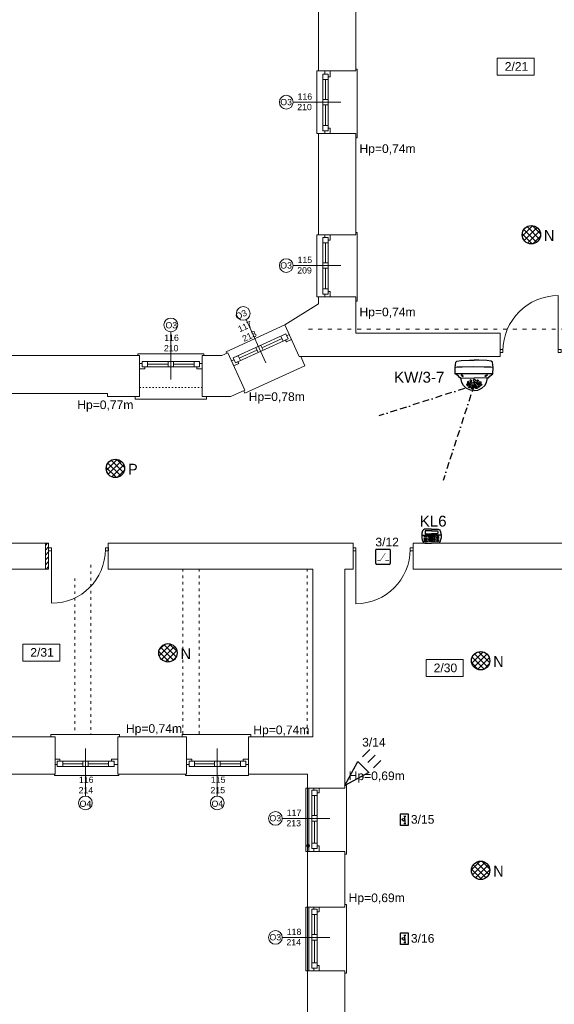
# Model space of a CAD drawing. Header units: centimetres. Extents: x 74448 to 96987, y -37016 to -10817.
# Tile 171 of 174: x 80097 to 81086, y -14383 to -12562. Entities that reach past the tile are written whole.
import ezdxf

# ---------------------------------------------------------------- set-up
doc = ezdxf.new("R2010")
doc.units = ezdxf.units.CM
doc.header["$LTSCALE"] = 0.02
doc.linetypes.add('ACAD_ISO03W100', pattern=[30, 12, -18])
doc.linetypes.add('BORDER2', pattern=[0.875, 0.25, -0.125, 0.25, -0.125, 0, -0.125])
doc.layers.get('0').update_dxf_attribs({"color": 8, "lineweight": 13})
for name, color, linetype, lineweight in [('_AUDIO', 7, 'Continuous', 18), ('CCTV', 7, 'Continuous', 25), ('CCTV_poglad', 7, 'BORDER2', 25), ('ei30', 8, 'Continuous', 13), ('koncepcja', 8, 'Continuous', 13), ('koncepcja linie przekrojowe', 8, 'Continuous', 13), ('LINIE PRZEKROJOWE', 8, 'Continuous', 13), ('OPISY', 8, 'Continuous', 13), ('SSWiN', 7, 'Continuous', 25), ('stolarka', 8, 'Continuous', 13), ('STREFY POZ', 8, 'Continuous', 13), ('WIDOK', 8, 'Continuous', 13)]:
    doc.layers.add(name, color=color, linetype=linetype, lineweight=lineweight)
doc.layers.add('_AUDIO 2', color=7, linetype='Continuous')
doc.styles.get("Standard").update_dxf_attribs({"font": 'arial.ttf', "height": 12})
doc.styles.add('Tomasz_W legenda', font='TCM_____.TTF')
pattern_1 = [(45, (-5798.748, -5798.748), (-5.6126601, 5.6126601), []), (135, (-5798.748, -5798.748), (-5.6126601, -5.6126601), [])]

# ---------------------------------------------------------------- blocks, each defined once
blk = doc.blocks.new('*U3')
at = {"layer": 'stolarka', "transparency": 33554684}
blk.add_lwpolyline([(5, 0), (5, 95)], dxfattribs=at)
for points in [[(0, 2.5), (0, -2.5), (5, -2.5), (5, 2.5)], [(100, -2.5), (105, -2.5), (105, 2.5), (100, 2.5)]]:
    blk.add_lwpolyline(points, close=True, dxfattribs=at)
blk.add_arc((5, 0), 95, 0, 90, dxfattribs=at)
blk = doc.blocks.new('*U5')
at = {"layer": 'stolarka', "transparency": 33554684}
blk.add_lwpolyline([(5, 0), (5, 90)], dxfattribs=at)
for points in [[(0, 2.5), (0, -2.5), (5, -2.5), (5, 2.5)], [(95, -2.5), (100, -2.5), (100, 2.5), (95, 2.5)]]:
    blk.add_lwpolyline(points, close=True, dxfattribs=at)
blk.add_arc((5, 0), 90, 0, 90, dxfattribs=at)
blk = doc.blocks.new('AAT_KONTRKTRON')
blk.add_lwpolyline([(1, -8.3), (15.5, -8.3, 0.414214), (16.5, -7.3), (16.5, 7.3, 0.414214), (15.5, 8.3), (1, 8.3, 0.414214), (0, 7.3), (0, -7.3, 0.414214)], format="xyb", close=True)
at = {"const_width": 0.551}
for points in [[(1.7, -3.9), (5.5, -3.9), (11, 4.4)], [(11, -3.9), (14.9, -3.9)]]:
    blk.add_lwpolyline(points, dxfattribs=at)
blk = doc.blocks.new('AAT_KOPUŁA')
for points in [[(-8.22, -11.04), (-9, -10.93), (-9.78, -9.91), (-10.75, -9.07), (-11.75, -8.52), (-11.93, -4.64), (-11.53, -1.23), (-10.72, -0.54), (-8.02, -0.23), (-2.86, 0), (-0.04, 0)], [(8.18, -11.04), (8.95, -10.93), (9.73, -9.91), (10.71, -9.07), (11.71, -8.52), (11.89, -4.64), (11.49, -1.23), (10.67, -0.54), (7.97, -0.23), (2.82, 0), (0, 0)], [(-11.93, -4.64), (-10.42, -4.44), (-6.36, -4.33), (0.12, -4.2), (7.54, -4.33), (10.62, -4.41), (11.89, -4.64)], [(-11.75, -8.52), (-6.7, -8.53), (2.62, -8.43), (11.71, -8.52)], [(-0.05, -18.85), (-2.38, -18.67), (-4.9, -17.44), (-6.62, -15.88), (-7.66, -14.01), (-8.14, -12.14), (-8.22, -11.04), (-0.04, -11.24)], [(0.01, -18.85), (2.34, -18.67), (4.85, -17.44), (6.58, -15.88), (7.62, -14.01), (8.1, -12.14), (8.18, -11.04), (0, -11.24)]]:
    blk.add_lwpolyline(points)
for points in [[(-8.01, -9.54), (-7.57, -9.95), (-7.16, -10.2), (-6.8, -10.17), (-6.79, -9.93), (-7.09, -9.56), (-7.5, -9.29), (-7.95, -9.14), (-8.14, -9.15), (-8.19, -9.28), (-8.1, -9.44)], [(-1.64, -12.74), (-1.87, -12.4), (-2.18, -12.26), (-2.6, -12.35), (-2.75, -12.75), (-2.61, -13.17), (-2.34, -13.34), (-1.9, -13.34), (-1.66, -13.13), (-1.61, -12.9)], [(-0.16, -11.79), (-0.44, -11.92), (-0.66, -12.24), (-0.73, -12.53), (-0.65, -12.92), (-0.47, -13.15), (-0.12, -13.25), (0.27, -13.11), (0.47, -12.65), (0.44, -12.25), (0.26, -12.02), (0.06, -11.81)], [(1.53, -12.74), (1.76, -12.4), (2.07, -12.26), (2.49, -12.35), (2.65, -12.75), (2.51, -13.17), (2.23, -13.34), (1.79, -13.34), (1.55, -13.13), (1.51, -12.9)], [(7.96, -9.54), (7.52, -9.95), (7.12, -10.2), (6.76, -10.17), (6.75, -9.93), (7.04, -9.56), (7.46, -9.29), (7.9, -9.14), (8.09, -9.15), (8.15, -9.28), (8.06, -9.44)], [(-3.78, -15.29), (-3.95, -14.93), (-4.25, -14.79), (-4.68, -14.88), (-4.81, -15.22), (-4.69, -15.53), (-4.45, -15.72), (-4.04, -15.72), (-3.87, -15.61), (-3.77, -15.41)], [(-3.18, -13.85), (-3.41, -13.5), (-3.71, -13.36), (-4.14, -13.45), (-4.29, -13.85), (-4.15, -14.27), (-3.88, -14.44), (-3.44, -14.44), (-3.2, -14.23), (-3.15, -14.01)], [(-2.45, -16.49), (-2.62, -16.14), (-2.92, -16), (-3.35, -16.09), (-3.48, -16.42), (-3.36, -16.74), (-3.12, -16.92), (-2.71, -16.93), (-2.54, -16.81), (-2.44, -16.61)], [(-2.37, -15.16), (-2.53, -14.81), (-2.84, -14.67), (-3.26, -14.76), (-3.39, -15.09), (-3.27, -15.41), (-3.03, -15.59), (-2.63, -15.6), (-2.46, -15.48), (-2.36, -15.28)], [(-1.35, -14.22), (-1.58, -13.87), (-1.88, -13.73), (-2.31, -13.82), (-2.46, -14.23), (-2.32, -14.64), (-2.05, -14.81), (-1.61, -14.81), (-1.37, -14.6), (-1.32, -14.38)], [(-1.34, -17.2), (-1.62, -17.14), (-2.01, -17.17), (-2.14, -17.32), (-2.03, -17.5), (-1.68, -17.65), (-1.27, -17.71), (-0.93, -17.63), (-0.89, -17.47), (-1.06, -17.33)], [(-0.12, -15.1), (-0.81, -15.21), (-1.32, -15.6), (-1.56, -15.96), (-1.58, -16.45), (-1.21, -16.85), (-0.57, -17.09), (-0.08, -17.13), (0.56, -17.04), (1.21, -16.62), (1.45, -16.19), (1.38, -15.8), (0.93, -15.33), (0.26, -15.14)], [(0, -15.66), (-0.48, -15.71), (-0.87, -15.94), (-0.92, -16.2), (-0.86, -16.5), (-0.56, -16.69), (-0.14, -16.73), (0.46, -16.65), (0.79, -16.37), (0.81, -15.97), (0.42, -15.7)], [(-0.12, -13.41), (-0.49, -13.53), (-0.61, -13.76), (-0.68, -14.17), (-0.52, -14.45), (-0.26, -14.55), (0.18, -14.53), (0.42, -14.2), (0.47, -13.96), (0.29, -13.62), (0.11, -13.48)], [(1.24, -17.2), (1.51, -17.14), (1.91, -17.17), (2.04, -17.32), (1.92, -17.5), (1.57, -17.65), (1.16, -17.71), (0.83, -17.63), (0.79, -17.47), (0.95, -17.33)], [(1.24, -14.22), (1.47, -13.87), (1.78, -13.73), (2.2, -13.82), (2.36, -14.23), (2.22, -14.64), (1.94, -14.81), (1.5, -14.81), (1.26, -14.6), (1.22, -14.38)], [(2.26, -15.16), (2.43, -14.81), (2.73, -14.67), (3.16, -14.76), (3.29, -15.09), (3.17, -15.41), (2.93, -15.59), (2.52, -15.6), (2.35, -15.48), (2.25, -15.28)], [(2.34, -16.49), (2.51, -16.14), (2.82, -16), (3.24, -16.09), (3.37, -16.42), (3.25, -16.74), (3.01, -16.92), (2.61, -16.93), (2.43, -16.81), (2.33, -16.61)], [(3.07, -13.85), (3.3, -13.5), (3.61, -13.36), (4.03, -13.45), (4.19, -13.85), (4.05, -14.27), (3.77, -14.44), (3.33, -14.44), (3.09, -14.23), (3.05, -14.01)], [(3.67, -15.29), (3.84, -14.93), (4.15, -14.79), (4.57, -14.88), (4.7, -15.22), (4.58, -15.53), (4.34, -15.72), (3.94, -15.72), (3.77, -15.61), (3.67, -15.41)]]:
    blk.add_lwpolyline(points, close=True)
blk = doc.blocks.new('AAT_CZUJKA ST. SZKŁA')
for p, q in [((6.5, -2.3), (6.5, 4.1)), ((18, 0.9), (6.5, 0.9)), ((18, 0.9), (29.5, 0.9)), ((29.5, -2.3), (29.5, 4.1))]:
    blk.add_line(p, q)
blk.add_lwpolyline([(1, 12), (35, 12, -0.414214), (36, 11), (36, -11, -0.414214), (35, -12), (1, -12, -0.414214), (0, -11), (0, 11, -0.414214)], format="xyb", close=True)
at = {"ltscale": 0.1}
blk.add_circle((18, -2.9), 3.8, dxfattribs=at)
blk = doc.blocks.new('AAT_PIR')
at = {"ltscale": 50}
blk.add_lwpolyline([(0, 0), (22.5, 6.75), (22.5, -6.75)], close=True, dxfattribs=at)
for points in [[(28.125, 6.75), (37.125, 6.75)], [(28.125, 0), (37.125, 0)], [(28.125, -6.75), (37.125, -6.75)]]:
    blk.add_lwpolyline(points, dxfattribs=at)
blk = doc.blocks.new('AAT_KLAW_LCD')
for points in [[(13.1, 10.2), (3.6, 10.2), (2.2, 9.6), (1.2, 8.1), (0.3, 4.8), (0, 1.5), (0, -1.5), (0.6, -4.4), (1.7, -7.2), (2.4, -8.2), (4, -8.8), (13.1, -8.8)], [(0.1, 2.3), (13.1, 2.3)], [(13.1, 10.2), (22.5, 10.2), (24, 9.6), (25, 8.1), (25.9, 4.8), (26.2, 1.5), (26.2, -1.5), (25.6, -4.4), (24.5, -7.2), (23.8, -8.2), (22.2, -8.8), (13.1, -8.8)], [(26.1, 2.3), (13.1, 2.3)]]:
    blk.add_lwpolyline(points)
for points in [[(3.7, 1.2), (4.6, 1.2, -0.414214), (5, 0.8), (5, 0.6, -0.414214), (4.6, 0.2), (3.7, 0.2, -0.414214), (3.3, 0.6), (3.3, 0.8, -0.414214)], [(6, 1.2), (7, 1.2, -0.414214), (7.4, 0.8), (7.4, 0.6, -0.414214), (7, 0.2), (6, 0.2, -0.414214), (5.6, 0.6), (5.6, 0.8, -0.414214)], [(9.9, 1.2), (11.4, 1.2, -0.414214), (11.8, 0.8), (11.8, 0.4, -0.414214), (11.4, 0), (9.9, 0, -0.414214), (9.5, 0.4), (9.5, 0.8, -0.414214)], [(12.9, 1.2), (14.5, 1.2, -0.414214), (14.9, 0.8), (14.9, 0.4, -0.414214), (14.5, 0), (12.9, 0, -0.414214), (12.5, 0.4), (12.5, 0.8, -0.414214)], [(16.2, 1.2), (17.7, 1.2, -0.414214), (18.1, 0.8), (18.1, 0.4, -0.414214), (17.7, 0), (16.2, 0, -0.414214), (15.8, 0.4), (15.8, 0.8, -0.414214)], [(20.9, 1.2), (22.4, 1.2, -0.414214), (22.8, 0.8), (22.8, 0.6, -0.414214), (22.4, 0.2), (20.9, 0.2, -0.414214), (20.5, 0.6), (20.5, 0.8, -0.414214)], [(3.7, -1.5), (7, -1.5, -0.414214), (7.4, -1.9), (7.4, -2.1, -0.414214), (7, -2.5), (3.7, -2.5, -0.414214), (3.3, -2.1), (3.3, -1.9, -0.414214)], [(3.7, -3.7), (7, -3.7, -0.414214), (7.4, -4.1), (7.4, -4.3, -0.414214), (7, -4.7), (3.7, -4.7, -0.414214), (3.3, -4.3), (3.3, -4.1, -0.414214)], [(3.7, -5.8), (7, -5.8, -0.414214), (7.4, -6.2), (7.4, -6.4, -0.414214), (7, -6.8), (3.7, -6.8, -0.414214), (3.3, -6.4), (3.3, -6.2, -0.414214)], [(9.9, -1.1), (11.4, -1.1, -0.414214), (11.8, -1.5), (11.8, -1.9, -0.414214), (11.4, -2.3), (9.9, -2.3, -0.414214), (9.5, -1.9), (9.5, -1.5, -0.414214)], [(9.9, -3.4), (11.4, -3.4, -0.414214), (11.8, -3.8), (11.8, -4.2, -0.414214), (11.4, -4.6), (9.9, -4.6, -0.414214), (9.5, -4.2), (9.5, -3.8, -0.414214)], [(9.9, -5.5), (11.4, -5.5, -0.414214), (11.8, -5.9), (11.8, -6.3, -0.414214), (11.4, -6.7), (9.9, -6.7, -0.414214), (9.5, -6.3), (9.5, -5.9, -0.414214)], [(12.9, -1.1), (14.5, -1.1, -0.414214), (14.9, -1.5), (14.9, -1.9, -0.414214), (14.5, -2.3), (12.9, -2.3, -0.414214), (12.5, -1.9), (12.5, -1.5, -0.414214)], [(12.9, -3.4), (14.5, -3.4, -0.414214), (14.9, -3.8), (14.9, -4.2, -0.414214), (14.5, -4.6), (12.9, -4.6, -0.414214), (12.5, -4.2), (12.5, -3.8, -0.414214)], [(12.9, -5.5), (14.5, -5.5, -0.414214), (14.9, -5.9), (14.9, -6.3, -0.414214), (14.5, -6.7), (12.9, -6.7, -0.414214), (12.5, -6.3), (12.5, -5.9, -0.414214)], [(16.2, -1.1), (17.7, -1.1, -0.414214), (18.1, -1.5), (18.1, -1.9, -0.414214), (17.7, -2.3), (16.2, -2.3, -0.414214), (15.8, -1.9), (15.8, -1.5, -0.414214)], [(16.2, -3.4), (17.7, -3.4, -0.414214), (18.1, -3.8), (18.1, -4.2, -0.414214), (17.7, -4.6), (16.2, -4.6, -0.414214), (15.8, -4.2), (15.8, -3.8, -0.414214)], [(16.2, -5.5), (17.7, -5.5, -0.414214), (18.1, -5.9), (18.1, -6.3, -0.414214), (17.7, -6.7), (16.2, -6.7, -0.414214), (15.8, -6.3), (15.8, -5.9, -0.414214)], [(20.9, -0.7), (22.4, -0.7, -0.414214), (22.8, -1.1), (22.8, -1.2, -0.414214), (22.4, -1.6), (20.9, -1.6, -0.414214), (20.5, -1.2), (20.5, -1.1, -0.414214)], [(20.9, -2.4), (22.4, -2.4, -0.414214), (22.8, -2.8), (22.8, -3, -0.414214), (22.4, -3.4), (20.9, -3.4, -0.414214), (20.5, -3), (20.5, -2.8, -0.414214)], [(20.9, -4.2), (22.4, -4.2, -0.414214), (22.8, -4.6), (22.8, -4.8, -0.414214), (22.4, -5.2), (20.9, -5.2, -0.414214), (20.5, -4.8), (20.5, -4.6, -0.414214)], [(20.9, -5.8), (22.4, -5.8, -0.414214), (22.8, -6.2), (22.8, -6.3, -0.414214), (22.4, -6.7), (20.9, -6.7, -0.414214), (20.5, -6.3), (20.5, -6.2, -0.414214)]]:
    blk.add_lwpolyline(points, format="xyb", close=True)
for points in [[(13.1, 8.1), (5.5, 8.1, 0.414214), (4.5, 7.1), (4.5, 4.8, 0.414214), (5.5, 3.8), (13.1, 3.8)], [(13.1, 8.1), (20.7, 8.1, -0.414214), (21.7, 7.1), (21.7, 4.8, -0.414214), (20.7, 3.8), (13.1, 3.8)]]:
    blk.add_lwpolyline(points, format="xyb")

msp = doc.modelspace()

# ---------------------------------------------------------------- hatches: boundary and pattern name
at = {"layer": '_AUDIO'}
h = msp.add_hatch(dxfattribs=at)
h.set_pattern_fill('ANSI37', color=256, scale=2.5)
h.set_pattern_definition(pattern_1)
h.paths.add_polyline_path([(81060.9, -12959.9, 1), (81026.9, -12959.9, 1)])
h = msp.add_hatch(dxfattribs=at)
h.set_pattern_fill('ANSI37', color=256, scale=2.5)
h.set_pattern_definition([(45, (-5817.628, -5798.748), (-5.6126601, 5.6126601), []), (135, (-5817.628, -5798.748), (-5.6126601, -5.6126601), [])])
h.paths.add_polyline_path([(80388.7, -13733, 1), (80354.7, -13733, 1)])
h = msp.add_hatch(dxfattribs=at)
h.set_pattern_fill('ANSI37', color=256, scale=2.5)
h.set_pattern_definition(pattern_1)
h.paths.add_polyline_path([(80967, -13747.5, 1), (80933, -13747.5, 1)])
h = msp.add_hatch(dxfattribs=at)
h.set_pattern_fill('ANSI37', color=256, scale=2.5)
h.set_pattern_definition(pattern_1)
h.paths.add_polyline_path([(80967, -14135.1, 1), (80933, -14135.1, 1)])
at = {"layer": '_AUDIO 2'}
h = msp.add_hatch(dxfattribs=at)
h.set_pattern_fill('ANSI37', color=256, scale=2.5)
h.set_pattern_definition(pattern_1)
h.paths.add_polyline_path([(80291.5, -13392, 1), (80257.5, -13392, 1)])
at = {"layer": 'koncepcja'}
h = msp.add_hatch(dxfattribs=at)
h.set_pattern_fill('ANSI31', color=256, scale=2)
h.set_pattern_definition([(45, (-7049.748, -5798.748), (-4.49012806, 4.49012806), [])])
h.paths.add_polyline_path([(80145, -13530.3), (80151, -13530.3), (80151, -13578), (80145, -13578)])
at = {"layer": 'OPISY'}
h = msp.add_hatch(color=256, dxfattribs=at)
h.dxf.hatch_style = 1
edge = h.paths.add_edge_path()
edge.add_arc((80631.2, -14089.6), 2.61, 0, 360)

# ---------------------------------------------------------------- linework, layer by layer
for points in [[(80650, -12772.9), (80647, -12772.9), (80647, -12656.9), (80650, -12656.9)], [(80718.7, -12780.9), (80721.6, -12780.9), (80721.6, -12654.2), (80721.6, -12654.1), (80718.7, -12654.1)], [(80650, -13074.9), (80647, -13074.9), (80647, -12959.9), (80650, -12959.9)], [(80719, -13082.9), (80721.9, -13082.9), (80721.9, -12956.2), (80721.9, -12956.1), (80719, -12956.1)], [(80589.1, -13129.5), (80587.9, -13126.8), (80479.1, -13176.4), (80480.3, -13179.1)], [(80316, -13183.2), (80316, -13180.2), (80438, -13180.2), (80438, -13183.2)], [(80617.2, -13185.3), (80624.9, -13202.1), (80514.2, -13252.8), (80514.2, -13252.8), (80512.1, -13248.3)], [(80316, -13259.2), (80311, -13259.2), (80311, -13264.2), (80438, -13264.2), (80443, -13264.2), (80443, -13259.2)], [(80282, -13888), (80282, -13884.1), (80155.4, -13884.1), (80155.3, -13884.1), (80155.3, -13888)], [(80525, -13888), (80525, -13888), (80525, -13884.1), (80398.4, -13884.1), (80398.3, -13884.1), (80398.3, -13888)], [(80280.6, -13957), (80280.6, -13960), (80161.6, -13960), (80161.6, -13957)], [(80521, -13957), (80521, -13960), (80404, -13960), (80404, -13957)], [(80699, -14105), (80701.9, -14105), (80701.9, -13978.4), (80701.9, -13978.2), (80699, -13978.2)], [(80630, -14100), (80627, -14100), (80627, -13983), (80630, -13983)], [(80699, -14325), (80701.9, -14325), (80701.9, -14198.4), (80701.9, -14198.2), (80699, -14198.2)], [(80630, -14321), (80627, -14321), (80627, -14203), (80630, -14203)]]:
    msp.add_lwpolyline(points)
at = {"layer": '_AUDIO', "lineweight": 30}
for centre in [(81043.9, -12959.9), (80371.7, -13733), (80950, -13747.5), (80950, -14135.1)]:
    msp.add_circle(centre, 17, dxfattribs=at)
at = {"layer": '_AUDIO 2', "lineweight": 30}
msp.add_circle((80274.5, -13392), 17, dxfattribs=at)
at = {"layer": 'CCTV_poglad', "ltscale": 2500}
for q in [(80761.9, -13294.9), (80880.6, -13414.1)]:
    msp.add_line((80938, -13238.3), q, dxfattribs=at)
at = {"layer": 'koncepcja linie przekrojowe'}
msp.add_lwpolyline([(80145, -13530.3), (80151, -13530.3), (80151, -13530.3), (80151, -13578), (80145, -13578), (80145, -13530.3)], dxfattribs=at)
at = {"layer": 'LINIE PRZEKROJOWE'}
for points in [[(80650, -12656.9), (80650, -12466.9)], [(80719, -12656.9), (80719, -12466.9), (80650, -12466.9)], [(80719, -12656.9), (80719, -12466.9)], [(80719, -12656.9), (80650, -12656.9)], [(80650, -12959.9), (80650, -12772.9)], [(80719, -12959.9), (80719, -12772.9), (80650, -12772.9)], [(80719, -12959.9), (80719, -12772.9)], [(80719, -12959.9), (80650, -12959.9)], [(80587.9, -13126.8), (80650, -13088)], [(80650, -13088), (80650, -13074.9)], [(80719, -13141.9), (80719, -13074.9), (80650, -13074.9)], [(80986, -13141.9), (80719, -13141.9), (80719, -13074.9)], [(80614.5, -13185.3), (80587.9, -13126.8)], [(80986, -13145), (80986, -13141.9)], [(80986, -13185.3), (80986, -13145)], [(80435, -13183.2), (80471.5, -13183.2), (80482.6, -13178.1)], [(80514.2, -13247.2), (80482.6, -13178.1)], [(80022, -13183.2), (80319, -13183.2)], [(80260, -13253.2), (80260, -13259.2), (80319, -13259.2), (80319, -13183.2)], [(80435, -13259.2), (80435, -13183.2)], [(80986, -13185.3), (80614.5, -13185.3), (80614.5, -13185.3)], [(80514.2, -13247.2), (80488, -13259.2)], [(80022, -13259.2), (80077, -13259.2), (80077, -13253.2), (80260, -13253.2), (80260, -13253.2)], [(80435, -13259.2), (80488, -13259.2)], [(79891, -13530.3), (80145, -13530.3), (80145, -13578)], [(80261, -13530.3), (80261, -13578)], [(80261, -13530.3), (80714, -13530.3), (80714, -13578)], [(80825, -13530.3), (80825, -13578)], [(80825, -13530.3), (81153, -13530.3), (81153, -13530.3)], [(80859, -13530.3), (81187, -13530.3), (81187, -13578)], [(80043, -13578), (80145, -13578)], [(80163, -13888), (80043, -13888), (80043, -13578)], [(80261, -13578), (80640, -13578)], [(80261, -13578), (80640, -13578), (80640, -13888), (80521, -13888)], [(80699, -13578), (80699, -13983), (80630, -13983)], [(80699, -13578), (80714, -13578)], [(80699, -13983), (80699, -13578)], [(80825, -13578), (81155, -13578), (81155, -14347)], [(80163, -13888), (80163, -13957)], [(80406, -13888), (80279, -13888)], [(80279, -13888), (80279, -13957)], [(80406, -13888), (80406, -13957)], [(80640, -13888), (80521, -13888), (80521, -13957)], [(80044, -13957), (80163, -13957)], [(80279, -13957), (80406, -13957)], [(80521, -13957), (80630, -13957)], [(80630, -13983), (80630, -13957)], [(80630, -13983), (80630, -14100)], [(80632, -13983), (80632, -14100)], [(80630, -14203), (80630, -14100)], [(80699, -14100), (80630, -14100)], [(80699, -14203), (80699, -14100)], [(80699, -14203), (80630, -14203)], [(80630, -14203), (80630, -14321)], [(80632, -14203), (80632, -14321)], [(80630, -14418), (80630, -14305.7)], [(80699, -14321), (80630, -14321)], [(80699, -14327.6), (80699, -14321)], [(80699, -14327.6), (80699, -14418), (80630, -14418)], [(80699, -14418), (80699, -14327.6)]]:
    msp.add_lwpolyline(points, dxfattribs=at)
at = {"layer": 'OPISY'}
for points in [[(80980.6, -12633.5), (81049.1, -12633.5), (81049.1, -12664.8), (80980.6, -12664.8)], [(80103, -13716.8), (80171.5, -13716.8), (80171.5, -13748.1), (80103, -13748.1)], [(80849.1, -13745.5), (80917.6, -13745.5), (80917.6, -13776.8), (80849.1, -13776.8)]]:
    msp.add_lwpolyline(points, close=True, dxfattribs=at)
for points in [[(80603.2, -12714.9), (80691.3, -12714.9)], [(80603.2, -13016.9), (80691.3, -13016.9)], [(80516.2, -13116.8), (80552.7, -13197)], [(80377, -13139.4), (80377, -13227.5)], [(80219, -13997.9), (80219, -13909.8)], [(80463, -13997.9), (80463, -13909.8)], [(80583.2, -14039), (80671.3, -14039)], [(80583.2, -14259), (80671.3, -14259)]]:
    msp.add_lwpolyline(points, dxfattribs=at)
for centre, radius in [((80590.5, -12714.9), 12.7), ((80590.5, -13016.9), 12.7), ((80510.9, -13105.3), 12.7), ((80377, -13126.7), 12.7), ((80219, -14010.6), 12.7), ((80463, -14010.6), 12.7), ((80570.5, -14039), 12.7), ((80631.2, -14089.6), 2.61), ((80570.5, -14259), 12.7)]:
    msp.add_circle(centre, radius, dxfattribs=at)
at = {"layer": 'stolarka'}
for points in [[(80658, -12672.9), (80658, -12662.9), (80668, -12662.9), (80668, -12672.9)], [(80658, -12719.9), (80658, -12709.9), (80668, -12709.9), (80668, -12719.9)], [(80658, -12767.9), (80658, -12757.9), (80668, -12757.9), (80668, -12767.9)], [(80658, -12974.9), (80658, -12964.9), (80668, -12964.9), (80668, -12974.9)], [(80658, -13021.9), (80658, -13011.9), (80668, -13011.9), (80668, -13021.9)], [(80658, -13069.9), (80658, -13059.9), (80668, -13059.9), (80668, -13069.9)], [(80589.8, -13143.4), (80580.7, -13147.5), (80584.9, -13156.6), (80594, -13152.5)], [(80543.4, -13164.6), (80534.4, -13168.7), (80538.5, -13177.8), (80547.6, -13173.6)], [(80324, -13194.2), (80334, -13194.2), (80334, -13204.2), (80324, -13204.2)], [(80372, -13194.2), (80382, -13194.2), (80382, -13204.2), (80372, -13204.2)], [(80420, -13194.2), (80430, -13194.2), (80430, -13204.2), (80420, -13204.2)], [(80501.6, -13183.6), (80492.5, -13187.8), (80496.7, -13196.9), (80505.8, -13192.7)], [(80177, -13943.2), (80167, -13943.2), (80167, -13933.2), (80177, -13933.2)], [(80224, -13943.2), (80214, -13943.2), (80214, -13933.2), (80224, -13933.2)], [(80272, -13943.2), (80262, -13943.2), (80262, -13933.2), (80272, -13933.2)], [(80421, -13943.2), (80411, -13943.2), (80411, -13933.2), (80421, -13933.2)], [(80468, -13943.2), (80458, -13943.2), (80458, -13933.2), (80468, -13933.2)], [(80516, -13943.2), (80506, -13943.2), (80506, -13933.2), (80516, -13933.2)], [(80638, -13997), (80638, -13987), (80648, -13987), (80648, -13997)], [(80638, -14044), (80638, -14034), (80648, -14034), (80648, -14044)], [(80638, -14095), (80638, -14085), (80648, -14085), (80648, -14095)], [(80638, -14217), (80638, -14207), (80648, -14207), (80648, -14217)], [(80638, -14264), (80638, -14254), (80648, -14254), (80648, -14264)], [(80638, -14316), (80638, -14306), (80648, -14306), (80648, -14316)]]:
    msp.add_lwpolyline(points, close=True, dxfattribs=at)
for points in [[(80658, -12767.9), (80658, -12663.9)], [(80661.6, -12662.9), (80661.6, -12656.9)], [(80671.6, -12656.9), (80671.6, -12667.9), (80668, -12667.9)], [(80668, -12767.9), (80668, -12663.9)], [(80663, -12709.9), (80663, -12672.9)], [(80663, -12757.9), (80663, -12719.9)], [(80668, -12762.9), (80671.6, -12762.9), (80671.6, -12772.9), (80661.6, -12772.9), (80661.6, -12767.9)], [(80661.6, -12964.9), (80661.6, -12959.9)], [(80671.6, -12959.9), (80671.6, -12969.9), (80668, -12969.9)], [(80658, -13069.9), (80658, -12965.9)], [(80663, -13011.9), (80663, -12974.9)], [(80668, -13069.9), (80668, -12965.9)], [(80663, -13059.9), (80663, -13021.9)], [(80668, -13064.9), (80671.6, -13064.9), (80671.6, -13074.9), (80661.6, -13074.9), (80661.6, -13069.9)], [(80589.8, -13143.4), (80492.5, -13187.8)], [(80594, -13152.5), (80496.7, -13196.9)], [(80582.8, -13152.1), (80545.5, -13169.1)], [(80589.4, -13154.6), (80591, -13157.9), (80600.1, -13153.7), (80595.9, -13144.6), (80591.4, -13146.7)], [(80536.4, -13173.3), (80503.7, -13188.2)], [(80329, -13204.2), (80329, -13207.8), (80319, -13207.8), (80319, -13197.8), (80324, -13197.8)], [(80324, -13194.2), (80428, -13194.2)], [(80430, -13197.8), (80435, -13197.8), (80435, -13207.8), (80425, -13207.8), (80425, -13204.2)], [(80494, -13191.1), (80489.5, -13193.2), (80493.6, -13202.3), (80502.7, -13198.1), (80501.2, -13194.8)], [(80324, -13204.2), (80430, -13204.2)], [(80334, -13199.2), (80372, -13199.2)], [(80382, -13199.2), (80420, -13199.2)], [(80163, -13929.5), (80172, -13929.5), (80172, -13933.2)], [(80167, -13939.5), (80163, -13939.5)], [(80272, -13933.2), (80168, -13933.2)], [(80272, -13943.2), (80168, -13943.2)], [(80214, -13938.2), (80177, -13938.2)], [(80262, -13938.2), (80224, -13938.2)], [(80267, -13933.2), (80267, -13929.5), (80279, -13929.5), (80279, -13939.5), (80272, -13939.5)], [(80407, -13929.5), (80416, -13929.5), (80416, -13933.2)], [(80411, -13939.5), (80407, -13939.5)], [(80516, -13933.2), (80412, -13933.2)], [(80516, -13943.2), (80412, -13943.2)], [(80458, -13938.2), (80421, -13938.2)], [(80506, -13938.2), (80468, -13938.2)], [(80511, -13933.2), (80511, -13929.5), (80521, -13929.5), (80521, -13939.5), (80516, -13939.5)], [(80638, -14095), (80638, -13991)], [(80641.6, -13987), (80641.6, -13983)], [(80643, -14034), (80643, -13997)], [(80651.6, -13983), (80651.6, -13992), (80648, -13992)], [(80648, -14095), (80648, -13991)], [(80643, -14085), (80643, -14044)], [(80648, -14090), (80651.6, -14090), (80651.6, -14100), (80641.6, -14100), (80641.6, -14095)], [(80638, -14312), (80638, -14208)], [(80641.6, -14207), (80641.6, -14203)], [(80643, -14254), (80643, -14217)], [(80651.6, -14203), (80651.6, -14212), (80648, -14212)], [(80648, -14316), (80648, -14212)], [(80643, -14306), (80643, -14264)], [(80648, -14311), (80651.6, -14311), (80651.6, -14321), (80641.6, -14321), (80641.6, -14316)]]:
    msp.add_lwpolyline(points, dxfattribs=at)
at = {"layer": 'STREFY POZ', "linetype": 'ACAD_ISO03W100', "ltscale": 30}
msp.add_lwpolyline([(80631.6, -13134.5), (82059, -13134.5)], dxfattribs=at)
at = {"layer": 'WIDOK', "linetype": 'ACAD_ISO03W100', "ltscale": 10}
msp.add_lwpolyline([(80319, -13242.2), (80435, -13242.2)], dxfattribs=at)
at = {"layer": 'WIDOK', "linetype": 'ACAD_ISO03W100', "ltscale": 20}
for points in [[(80229.2, -13570.3), (80229.2, -13884.1)], [(80399.2, -13578), (80399.2, -13884.1)], [(80429.2, -13578), (80429.2, -13884.1)], [(80629.2, -13578), (80629.2, -13888)], [(80199.2, -13595.3), (80199.2, -13884.1)]]:
    msp.add_lwpolyline(points, dxfattribs=at)

# ---------------------------------------------------------------- block references
at = {"layer": 'CCTV', "xscale": -2.965972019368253, "yscale": 2.965972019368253, "zscale": 2.965972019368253}
msp.add_blockref('AAT_KOPUŁA', (80938, -13191.9), dxfattribs=at)
at = {"layer": 'SSWiN'}
for name, p, xscale, yscale, zscale in [('AAT_KLAW_LCD', (80841.2, -13518.3), 1.359403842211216, 1.359403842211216, 1.359403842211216), ('AAT_KONTRKTRON', (80755.9, -13555.4), 1.647762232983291, 1.647762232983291, 1.647762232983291)]:
    msp.add_blockref(name, p, dxfattribs=dict(at, xscale=xscale, yscale=yscale, zscale=zscale))
for name, p, xscale, yscale, zscale, rotation in [('AAT_PIR', (80699, -13978.2), 2.142090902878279, 2.142090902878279, 2.142090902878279, 44.99999999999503), ('AAT_CZUJKA ST. SZKŁA', (80809.1, -14030.8), 0.6014468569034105, 0.6014468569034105, 0.6014468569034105, 270), ('AAT_CZUJKA ST. SZKŁA', (80809.1, -14250.8), 0.6014468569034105, 0.6014468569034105, 0.6014468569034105, 270)]:
    msp.add_blockref(name, p, dxfattribs=dict(at, xscale=xscale, yscale=yscale, zscale=zscale, rotation=rotation))
at = {"layer": 'stolarka', "transparency": 33554684, "xscale": -1.076190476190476, "yscale": 1.076190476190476, "zscale": 1.076190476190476}
msp.add_blockref('*U3', (81099, -13174.8), dxfattribs=at)
at = {"layer": 'stolarka', "transparency": 33554684, "rotation": 180}
for name, p, xscale, yscale, zscale in [('*U5', (80151, -13541.9), -1.104761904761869, 1.104761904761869, 1.104761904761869), ('*U3', (80714, -13541.7), -1.057142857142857, 1.057142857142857, 1.057142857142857)]:
    msp.add_blockref(name, p, dxfattribs=dict(at, xscale=xscale, yscale=yscale, zscale=zscale))

# ---------------------------------------------------------------- texts
at = {"layer": '_AUDIO', "char_height": 20, "width": 16.573, "attachment_point": 1, "style": 'Tomasz_W legenda'}
for insert in [(81067.2, -12951.4), (80395.1, -13724.5), (80973.3, -13739), (80973.3, -14126.6)]:
    msp.add_mtext('N', dxfattribs=dict(at, insert=insert))
at = {"layer": '_AUDIO 2', "insert": (80297.9, -13383.5), "char_height": 20, "width": 16.573, "attachment_point": 1, "style": 'Tomasz_W legenda'}
msp.add_mtext('P', dxfattribs=at)
at = {"layer": 'CCTV', "insert": (80789.9, -13213.4), "char_height": 20, "width": 104.165, "attachment_point": 1}
msp.add_mtext('{\\C7;KW/3-7}', dxfattribs=at)
at = {"layer": 'ei30', "char_height": 16, "width": 260.963, "attachment_point": 1}
for s, insert in [('\\pi246.16;G', (76944.6, -13267.5)), ('\\pi217.82;EI30', (77380.4, -13443))]:
    msp.add_mtext(s, dxfattribs=dict(at, insert=insert))
at = {"layer": 'OPISY', "ltscale": 0.15}
for s, p in [('Hp=0,74m', (80726, -12808.7)), ('Hp=0,74m', (80726, -13110.7)), ('Hp=0,78m', (80521.1, -13267.3)), ('Hp=0,77m', (80204, -13282.3)), ('Hp=0,74m', (80294, -13880.9)), ('Hp=0,74m', (80529.6, -13883.4)), ('Hp=0,69m', (80706, -13968.3)), ('Hp=0,69m', (80706, -14193.9))]:
    msp.add_text(s, height=16, dxfattribs=at).set_placement(p)
at = {"layer": 'OPISY'}
for s, insert, char_height, width, attachment_point in [('{\\fArial|b0|i0|c238|p34;2/21}', (80994.7, -12640.8), 16, 260.963, 1), ('\\pi-3.6114;O3', (80583.1, -12720.6), 11.574, 12.831, 7), ('\\pi-3.6114;O3', (80583.1, -13022.6), 11.574, 12.831, 7), ('\\pi-3.6114;O3', (80370.8, -13133.2), 11.574, 12.831, 7), ('{\\fArial|b0|i0|c238|p34;2/31}', (80117.1, -13724.1), 16, 260.963, 1), ('{\\fArial|b0|i0|c238|p34;2/30}', (80863.2, -13752.8), 16, 260.963, 1), ('\\pi-3.5877;O4', (80211.9, -14017.9), 11.574, 12.831, 7), ('\\pi-3.5877;O4', (80455.9, -14017.9), 11.574, 12.831, 7), ('\\pi-3.6114;O3', (80563.1, -14044.7), 11.574, 12.831, 7), ('\\pi-3.6114;O3', (80563.1, -14264.7), 11.574, 12.831, 7)]:
    msp.add_mtext(s, dxfattribs=dict(at, insert=insert, char_height=char_height, width=width, attachment_point=attachment_point))
at = {"layer": 'OPISY', "insert": (80519.2, -13108.6), "char_height": 11.57, "width": 12.831, "attachment_point": 9, "rotation": 24.5274}
msp.add_mtext('O3', dxfattribs=at)
at = {"layer": 'SSWiN', "attachment_point": 1}
for s, insert, char_height, width in [('{\\C7;KL6}', (80837.4, -13479.5), 20, 68.278), ('{\\C7;3/12}', (80755.4, -13520.1), 16, 37.218), ('{\\C7;3/14}', (80730.9, -13890.2), 16, 37.218), ('{\\C7;3/15}', (80821.1, -14032.9), 16, 37.218), ('{\\C7;3/16}', (80821.1, -14252.9), 16, 37.218)]:
    msp.add_mtext(s, dxfattribs=dict(at, insert=insert, char_height=char_height, width=width))
at = {"layer": 'stolarka', "char_height": 11.574, "width": 12.831, "attachment_point": 7}
for s, insert in [('\\pi-5.822;116\\P\\pi-6.4496;210', (80617.3, -12729.8)), ('\\pi-5.8694;115\\P\\pi-6.4812;209', (80617.3, -13031.8)), ('\\pi-5.822;116\\P\\pi-6.4496;210', (80370.7, -13175.6)), ('\\pi-5.822;116\\P\\pi-6.4457;214', (80212.9, -13992.7)), ('\\pi-5.8694;115\\P\\pi-6.5128;215', (80456.9, -13992.7)), ('\\pi-5.8259;117\\P\\pi-6.4694;213', (80597.3, -14053.9)), ('\\pi-5.8378;118\\P\\pi-6.4457;214', (80597.3, -14273.9))]:
    msp.add_mtext(s, dxfattribs=dict(at, insert=insert))
at = {"layer": 'stolarka', "insert": (80537, -13147.1), "char_height": 11.57, "width": 12.831, "attachment_point": 9, "rotation": 24.5274}
msp.add_mtext('117\\P213', dxfattribs=at)

doc.saveas('drawing.dxf')
